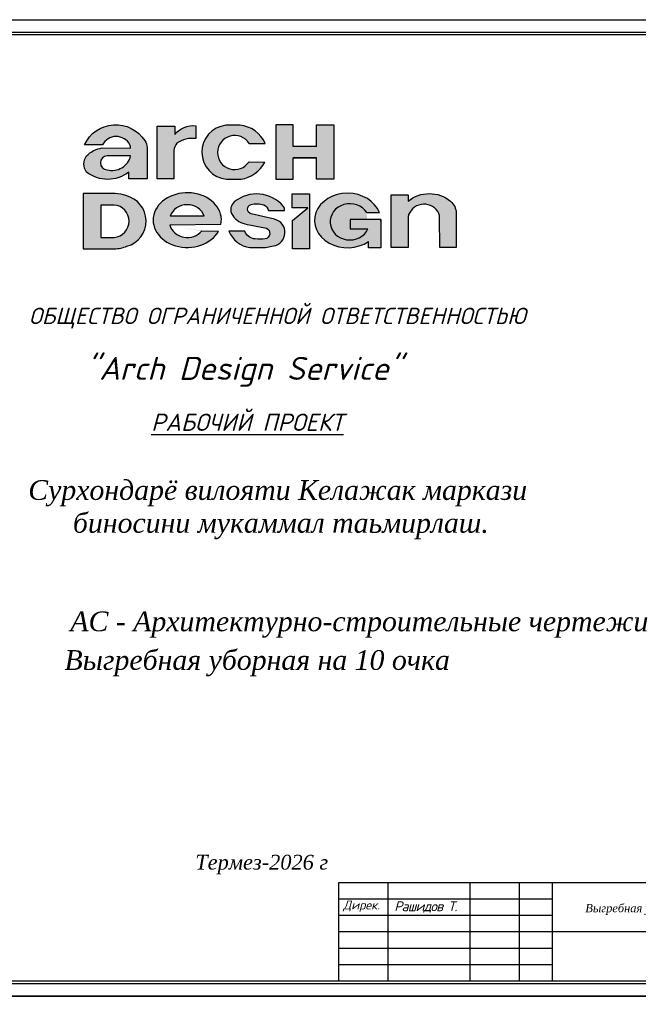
# Model space of a CAD drawing. Header units: millimetres. Extents: x 276090 to 4504742, y 101177 to 478412.
# Tile 37 of 43: x 299964 to 318782, y 279127 to 309077. Entities that reach past the tile are written whole.
import ezdxf

# ---------------------------------------------------------------- set-up
doc = ezdxf.new("R2010")
doc.units = ezdxf.units.MM
doc.header["$LTSCALE"] = 8
doc.layers.add('.', color=7, linetype='Continuous', lineweight=15)
doc.layers.add('7', color=7, linetype='Continuous')
doc.styles.add('LiverpoolStyle', font='txt')

# ---------------------------------------------------------------- blocks, each defined once
blk = doc.blocks.new('BBBBBBBBBBBBBB C V')
at = {"layer": '.'}
h = blk.add_hatch(color=7, dxfattribs=at)
h.dxf.hatch_style = 1
edge = h.paths.add_edge_path()
edge.add_line((1979550.317101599, 1038794.660986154), (1979791.970275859, 1038792.322601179))
edge.add_arc((1979978.846154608, 1038697.721572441), 209.4563169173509, 27.56886957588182, 153.1503788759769, ccw=False)
edge.add_arc((1980043.096920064, 1038747.460804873), 130.2742122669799, 0.40945164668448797, 21.242379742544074, ccw=False)
edge.add_line((1980173.367805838, 1038748.391772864), (1979788.194168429, 1038751.731126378))
edge.add_arc((1979835.385420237, 1038400.173959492), 354.7103830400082, 97.64539274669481, 136.5384864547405)
edge.add_arc((1979721.035111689, 1038535.357400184), 179.7791658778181, 142.7536272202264, 217.4115518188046)
edge.add_arc((1979864.648220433, 1038788.145129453), 461.6081942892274, 231.6501286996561, 308.0718540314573)
edge.add_line((1980149.298556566, 1038424.74959952), (1980149.298556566, 1038335.001311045))
edge.add_line((1980149.298556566, 1038335.001311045), (1980396.252882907, 1038335.001311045))
edge.add_line((1980396.252882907, 1038335.001311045), (1980396.252882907, 1038754.85997764))
edge.add_arc((1980235.129646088, 1038756.588027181), 161.1325032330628, 359.3855253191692, 396.2477047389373)
edge.add_arc((1979973.284992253, 1038601.236226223), 465.096736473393, 32.60661935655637, 155.4252089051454)
edge = h.paths.add_edge_path(flags=16)
edge.add_arc((1979858.172059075, 1038550.094649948), 93.1635192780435, 90.13381292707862, 269.8661870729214, ccw=False)
edge.add_line((1979857.954478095, 1038643.257915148), (1980174.30064153, 1038643.257915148))
edge.add_arc((1979924.312256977, 1038705.979154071), 257.7365830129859, 255.0803880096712, 345.915416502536, ccw=False)
h = blk.add_hatch(color=7, dxfattribs=at)
h.dxf.hatch_style = 1
h.paths.add_polyline_path([(1980800.364061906, 1038816.759129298, -0.18932471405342), (1981055.625006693, 1038878.54686907), (1981055.625006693, 1039051.763904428, 0.2590478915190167), (1980770.330437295, 1038933.299002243), (1980770.330437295, 1039045.001454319), (1980535.064402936, 1039045.001454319), (1980535.064402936, 1038332.074435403), (1980759.870843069, 1038332.074435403), (1980759.870843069, 1038714.863382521, -0.1674994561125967)])
h = blk.add_hatch(color=7, dxfattribs=at)
h.dxf.hatch_style = 1
h.paths.add_polyline_path([(1981995.799959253, 1038811.90748041, 0.280423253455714), (1981649.141715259, 1039058.559240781), (1981462.424905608, 1039058.559240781, 0.8995305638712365), (1981469.675266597, 1038328.778887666), (1981665.490704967, 1038328.778887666, 0.2464924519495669), (1981990.407375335, 1038560.430654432), (1981775.671448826, 1038565.359215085, -3.463875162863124), (1981777.612907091, 1038811.90748041)])
h = blk.add_hatch(color=7, dxfattribs=at)
h.dxf.hatch_style = 1
h.paths.add_polyline_path([(1982688.543442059, 1038618.714392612), (1982688.543442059, 1038330.277808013), (1982922.733930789, 1038330.277808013), (1982922.733930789, 1039064.326449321), (1982688.543442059, 1039064.326449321), (1982688.543442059, 1038770.716339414), (1982372.635850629, 1038770.716339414), (1982372.635850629, 1039064.326449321), (1982138.445361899, 1039064.326449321), (1982138.445361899, 1038330.277808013), (1982372.635850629, 1038330.277808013), (1982372.635850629, 1038618.714392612)])
h = blk.add_hatch(color=7, dxfattribs=at)
h.dxf.hatch_style = 1
h.paths.add_polyline_path([(1980111.23984559, 1038106.518078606, 0.06094001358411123), (1979966.121649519, 1038135.480473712), (1979533.651365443, 1038137.673466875), (1979533.651365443, 1037385.424886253), (1979954.071361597, 1037385.424886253, 0.06342507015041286), (1980124.665429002, 1037420.973184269, 0.7733344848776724)])
h.paths.add_polyline_path([(1979950.719418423, 1037541.239906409), (1979771.757675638, 1037541.239906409), (1979771.757675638, 1037980.079127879), (1979950.719418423, 1037980.079127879, -0.918995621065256)], flags=16)
h = blk.add_hatch(color=7, dxfattribs=at)
h.dxf.hatch_style = 1
edge = h.paths.add_edge_path()
edge.add_ellipse((1980940.235320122, 1037775.684203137), major_axis=(-461.6109572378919, 0), ratio=0.8008128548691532, start_angle=170.7680185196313, end_angle=516.3946933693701)
edge.add_line((1981363.221278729, 1037627.658209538), (1981135.504844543, 1037632.060551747))
edge.add_ellipse((1980939.406906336, 1037761.934291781), major_axis=(-242.0360545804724, 0), ratio=0.9154429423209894, start_angle=373.71071367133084, end_angle=504.115608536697, ccw=False)
edge.add_line((1980704.267713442, 1037709.41776539), (1981395.866969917, 1037716.378209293))
edge = h.paths.add_edge_path(flags=16)
edge.add_ellipse((1980939.406906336, 1037761.934291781), major_axis=(-242.0360545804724, 0), ratio=0.9154429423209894, start_angle=197.6015571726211, end_angle=342.39844282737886, ccw=False)
edge.add_line((1981170.111425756, 1037828.936188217), (1980708.702386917, 1037828.936188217))
h = blk.add_hatch(color=7, dxfattribs=at)
h.dxf.hatch_style = 1
h.paths.add_polyline_path([(1981808.067891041, 1037989.327646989, -0.1447699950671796), (1981971.249804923, 1037983.294813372, -0.2827898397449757), (1982038.365095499, 1037905.513898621), (1982257.381912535, 1037905.513898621, 0.1877264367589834), (1982242.192005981, 1037960.999914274, 0.4076921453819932), (1981574.878493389, 1038021.98384341, 0.1513468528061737), (1981530.518430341, 1037944.561985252), (1981528.851160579, 1037894.282381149, 0.2376132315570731), (1981693.835958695, 1037732.582511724, 0.04809624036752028), (1981804.116034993, 1037707.922663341), (1982011.865264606, 1037665.204068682, -0.7224578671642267), (1981994.895975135, 1037520.33234194, -0.04055653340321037), (1981858.544815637, 1037520.271541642, -0.3016269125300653), (1981718.540513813, 1037625.671008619), (1981503.765538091, 1037625.671008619, 0.2785889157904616), (1981788.725957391, 1037406.532661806), (1981996.901468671, 1037406.532661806), (1982106.697621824, 1037426.404606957, 0.8169537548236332), (1982122.075487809, 1037787.576907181), (1981810.734713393, 1037857.444106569, -0.8192087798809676)])
h = blk.add_hatch(color=7, dxfattribs=at)
h.dxf.hatch_style = 1
h.paths.add_polyline_path([(1982593.75619749, 1038133.254594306), (1982357.832305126, 1038133.254594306), (1982357.832305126, 1037941.401444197), (1982571.778867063, 1037941.017194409), (1982364.445692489, 1037771.644387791), (1982364.445692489, 1037386.051455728), (1982593.75619749, 1037386.051455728)])
h = blk.add_hatch(color=7, dxfattribs=at)
h.dxf.hatch_style = 1
edge = h.paths.add_edge_path()
edge.add_ellipse((1983139.01432232, 1037752.250158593), major_axis=(265.2681882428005, 0), ratio=0.9239815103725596, start_angle=30.699884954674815, end_angle=337.2479667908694, ccw=False)
edge.add_line((1983367.106048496, 1037877.3852858), (1983538.590309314, 1037877.3852858))
edge.add_ellipse((1983109.412452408, 1037770.668185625), major_axis=(-448.3667788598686, 0), ratio=0.8223829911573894, start_angle=196.8231529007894, end_angle=489.1293095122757)
edge.add_line((1983392.364490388, 1037484.636201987), (1983392.364490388, 1037401.636073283))
edge.add_line((1983392.364490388, 1037401.636073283), (1983557.409310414, 1037401.636073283))
edge.add_line((1983557.409310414, 1037401.636073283), (1983557.409310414, 1037785.643317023))
edge.add_line((1983557.409310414, 1037785.643317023), (1983143.899527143, 1037785.643317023))
edge.add_line((1983143.899527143, 1037785.643317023), (1983143.899527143, 1037657.458158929))
edge.add_line((1983143.899527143, 1037657.458158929), (1983383.641262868, 1037657.458158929))
h = blk.add_hatch(color=7, dxfattribs=at)
h.dxf.hatch_style = 1
h.paths.add_polyline_path([(1983926.49646116, 1038029.799665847), (1983926.49646116, 1038115.821423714), (1983699.479757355, 1038115.821423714), (1983699.479757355, 1037404.566410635), (1983928.341248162, 1037404.566410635), (1983928.341248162, 1037798.553988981, -0.07185831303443), (1983934.731868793, 1037850.621566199, -0.6505261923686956), (1984344.560002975, 1037865.339025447, -0.08594632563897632), (1984353.420068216, 1037806.180807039), (1984355.687897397, 1037404.566410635), (1984578.506840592, 1037404.566410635), (1984578.506840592, 1037869.358070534, 0.2148185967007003), (1984503.603528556, 1038028.424735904, 0.3664619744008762)])
at = {"color": 7}
for points in [[(1979791.970275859, 1038792.322601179), (1979550.317101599, 1038794.660986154, -0.5938662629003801), (1980365.07790066, 1038851.862025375, -0.1622430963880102), (1980396.252882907, 1038754.85997764), (1980396.252882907, 1038335.001311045), (1980149.298556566, 1038335.001311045), (1980149.298556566, 1038424.74959952, -0.3463872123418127), (1979578.237932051, 1038426.135085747, -0.3377905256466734), (1979577.92364691, 1038644.167588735, -0.171351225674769), (1979788.194168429, 1038751.731126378), (1980173.367805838, 1038748.391772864, 0.0911519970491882), (1980164.519789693, 1038794.660986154)], [(1980535.064402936, 1039045.001454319), (1980770.330437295, 1039045.001454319), (1980770.330437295, 1038933.299002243, -0.2590478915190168), (1981055.625006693, 1039051.763904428), (1981055.625006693, 1038878.54686907, 0.1893247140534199), (1980800.364061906, 1038816.759129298, 0.1674994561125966), (1980759.870843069, 1038714.863382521), (1980759.870843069, 1038332.074435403), (1980535.064402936, 1038332.074435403), (1980535.064402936, 1039045.001454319)], [(1981462.424905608, 1039058.559240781, 0.8995305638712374), (1981469.675266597, 1038328.778887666), (1981665.490704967, 1038328.778887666, 0.2464924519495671), (1981990.407375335, 1038560.430654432, 0.2974622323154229)], [(1981995.799959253, 1038811.90748041, 0.280423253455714), (1981649.141715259, 1039058.559240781), (1981462.424905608, 1039058.559240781)], [(1980164.519789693, 1038794.660986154, 0.6102918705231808), (1979791.970275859, 1038792.322601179)], [(1980174.30064153, 1038643.257915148), (1979857.954478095, 1038643.257915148, 0.9976672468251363), (1979857.954478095, 1038456.931384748, 0.4184886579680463), (1980174.30064153, 1038643.257915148)], [(1979533.651365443, 1038136.761306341), (1979533.651365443, 1037385.424886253), (1979954.071361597, 1037385.424886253, 0.06342507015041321), (1980124.665429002, 1037420.973184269, 0.7733344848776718), (1980111.23984559, 1038106.518078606, 0.06094001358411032), (1979966.121649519, 1038135.480473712), (1979533.651365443, 1038137.673466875)], [(1982038.365095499, 1037905.513898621), (1982257.381912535, 1037905.513898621, 0.1877264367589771), (1982242.192005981, 1037960.999914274, 0.4076921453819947), (1981574.878493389, 1038021.98384341, 0.1513468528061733), (1981530.518430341, 1037944.561985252), (1981528.851160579, 1037894.282381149, 0.2376132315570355), (1981693.835958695, 1037732.582511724, 0.04809624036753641), (1981804.116034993, 1037707.922663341), (1982011.865264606, 1037665.204068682, -0.7224578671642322), (1981994.895975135, 1037520.33234194, -0.04055653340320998), (1981858.544815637, 1037520.271541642, -0.3016269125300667), (1981718.540513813, 1037625.671008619), (1981503.765538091, 1037625.671008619, 0.2785889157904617), (1981788.725957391, 1037406.532661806), (1981996.901468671, 1037406.532661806), (1982106.697621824, 1037426.404606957, 0.8169537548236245), (1982122.075487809, 1037787.576907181), (1981805.109754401, 1037858.706389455, -0.7505692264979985), (1981802.596667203, 1037987.869705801, -0.1542362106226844), (1981975.97531876, 1037981.659398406, -0.2690724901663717), (1982038.365095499, 1037905.513898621)], [(1983698.494710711, 1038115.821423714), (1983926.49646116, 1038115.821423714), (1983926.49646116, 1038029.799665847, -0.3651113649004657), (1984501.979506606, 1038029.799665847, -0.2174198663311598), (1984578.506840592, 1037869.358070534), (1984578.506840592, 1037404.566410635), (1984355.687897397, 1037404.566410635), (1984353.420068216, 1037806.180807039, 0.08594632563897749), (1984344.560002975, 1037865.339025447, 0.6505261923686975), (1983934.731868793, 1037850.621566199, 0.0718583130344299), (1983928.341248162, 1037798.553988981), (1983928.341248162, 1037404.566410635), (1983699.479757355, 1037404.566410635), (1983699.479757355, 1038115.821423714)], [(1979771.757675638, 1037978.543859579), (1979771.757675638, 1037541.239906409), (1979950.719418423, 1037541.239906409, 0.9189956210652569), (1979950.719418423, 1037980.079127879), (1979771.757675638, 1037980.079127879)]]:
    blk.add_lwpolyline(points, format="xyb", dxfattribs=at)
for points in [[(1982138.445361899, 1039064.326449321), (1982138.445361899, 1038330.277808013), (1982372.635850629, 1038330.277808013), (1982372.635850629, 1038618.714392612), (1982688.543442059, 1038618.714392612)], [(1982372.635850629, 1038770.716339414), (1982372.635850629, 1039064.326449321), (1982138.445361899, 1039064.326449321)], [(1982922.733930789, 1039064.326449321), (1982922.733930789, 1038330.277808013), (1982688.543442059, 1038330.277808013), (1982688.543442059, 1038618.714392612), (1982372.635850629, 1038618.714392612)], [(1982688.543442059, 1038770.716339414), (1982688.543442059, 1039064.326449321), (1982922.733930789, 1039064.326449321)], [(1981777.612907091, 1038811.90748041), (1981995.799959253, 1038811.90748041)], [(1982688.543442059, 1038770.716339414), (1982372.635850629, 1038770.716339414)], [(1981775.671448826, 1038565.359215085), (1981990.407375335, 1038560.430654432)], [(1983367.106048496, 1037877.3852858), (1983538.590309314, 1037877.3852858)], [(1981395.866969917, 1037716.378209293), (1980704.267713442, 1037709.41776539)], [(1981170.111425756, 1037828.936188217), (1980708.702386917, 1037828.936188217)], [(1983557.409310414, 1037785.643317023), (1983143.899527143, 1037785.643317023), (1983143.899527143, 1037657.458158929), (1983383.641262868, 1037657.458158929)], [(1983557.409310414, 1037785.643317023), (1983557.409310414, 1037401.636073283), (1983392.364490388, 1037401.636073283), (1983392.364490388, 1037484.636201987)], [(1981135.504844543, 1037632.060551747), (1981363.221278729, 1037627.658209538)]]:
    blk.add_lwpolyline(points, dxfattribs=at)
blk.add_lwpolyline([(1982357.832305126, 1038133.254594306), (1982593.75619749, 1038133.254594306), (1982593.75619749, 1037386.051455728), (1982364.445692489, 1037386.051455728), (1982364.445692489, 1037771.644387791), (1982571.778867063, 1037941.017194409), (1982357.832305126, 1037941.401444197)], close=True, dxfattribs=at)
blk.add_arc((1981580.933326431, 1038690.174468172), 231.3045259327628, 31.75505420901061, 327.3426067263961, dxfattribs=at)
for centre, major_axis, ratio, start_param, end_param in [((1980940.235320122, 1037775.684203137), (-461.6109572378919, 0), 0.8008128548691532, 2.980464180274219, 9.012787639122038), ((1983109.412452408, 1037770.668185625), (-448.3667788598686, 0), 0.8223829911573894, 3.435212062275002, 8.53691691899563), ((1980939.406906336, 1037761.934291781), (-242.0360545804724, 0), 0.9154429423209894, 3.448797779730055, 5.975980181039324), ((1983139.01432232, 1037752.250158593), (265.2681882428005, 0), 0.9239815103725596, 0.5358140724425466, 5.886087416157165), ((1983109.412452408, 1037770.668185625), (-448.3667788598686, 0), 0.8223829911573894, 9.384153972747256, 9.465401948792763), ((1980939.406906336, 1037761.934291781), (-242.0360545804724, 0), 0.9154429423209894, 6.522482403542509, 8.798477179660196)]:
    blk.add_ellipse(centre, major_axis=major_axis, ratio=ratio, start_param=start_param, end_param=end_param, dxfattribs=at)

msp = doc.modelspace()

# ---------------------------------------------------------------- linework, layer by layer
at = {"color": 0, "linetype": 'ByBlock', "ltscale": 20}
for p, q in [((286610.4463784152, 309076.8561084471), (328610.4463784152, 309076.8561084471)), ((288110.4463784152, 308701.8561084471), (328235.4463784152, 308701.8561084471)), ((288185.446378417, 308626.8561084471), (328160.4463784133, 308626.8561084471)), ((328610.4463784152, 279376.8561084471), (286610.4463784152, 279376.8561084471))]:
    msp.add_line(p, q, dxfattribs=at)
at = {"color": 7}
for p, q in [((328160.4463784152, 282826.8561084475), (309660.4463784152, 282826.8561084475)), ((309660.4463784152, 282826.8561084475), (309660.4463784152, 279826.8561084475)), ((311160.4463784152, 282826.8561084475), (311160.4463784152, 279826.8561084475)), ((313660.4463784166, 282826.8561084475), (313660.4463784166, 279826.8561084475)), ((315160.4463784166, 282826.8561084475), (315160.4463784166, 279826.8561084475)), ((316160.4463784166, 282826.8561084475), (316160.4463784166, 279826.8561084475)), ((316160.4463784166, 282326.8561084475), (309660.4463784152, 282326.8561084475)), ((316160.4463784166, 281826.8561084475), (309660.4463784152, 281826.8561084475)), ((316160.4463784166, 281326.8561084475), (309660.4463784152, 281326.8561084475)), ((328160.4463784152, 281326.8561084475), (316160.4463784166, 281326.8561084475)), ((316160.4463784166, 280826.8561084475), (309660.4463784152, 280826.8561084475)), ((316160.4463784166, 280326.8561084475), (309660.4463784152, 280326.8561084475))]:
    msp.add_line(p, q, dxfattribs=at)
at = {"color": 0, "linetype": 'ByBlock', "ltscale": 20}
for points in [[(328235.4463784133, 308701.8561084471), (328235.4463784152, 279751.8561084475), (288110.4463784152, 279751.8561084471)], [(328160.4463784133, 308626.8561084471), (328160.4463784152, 279826.8561084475), (288185.4463784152, 279826.8561084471)]]:
    msp.add_lwpolyline(points, dxfattribs=at)
at = {"lineweight": -3}
msp.add_lwpolyline([(286610.4463784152, 249676.8561084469), (286610.4463784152, 279376.8561084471), (328610.4463784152, 279376.8561084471), (328610.4463784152, 249676.8561084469)], close=True, dxfattribs=at)

# ---------------------------------------------------------------- block references
at = {"color": 7, "xscale": 2.2486006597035, "yscale": 2.2486006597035, "zscale": 2.2486006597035}
msp.add_blockref('BBBBBBBBBBBBBB C V', (-4149281.849789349, -2030562.564014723), dxfattribs=at)

# ---------------------------------------------------------------- texts
at = {"color": 7}
for s, insert, char_height, width, attachment_point in [('{\\fISOCPEUR|b0|i1|c204|p34;ОБЩЕСТВО ОГРАНИЧЕННОЙ ОТВЕТСТВЕННОСТЬЮ}', (300246.5701532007, 299997.8954804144), 500, 17350.52969514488, 4), ('{\\fISOCPEUR|b1|i1|c204|p34;\\LРАБОЧИЙ ПРОЕКТ }', (303963.3955302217, 297093.7615768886), 525, 6027.784125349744, 1), ('{\\fTimes New Roman|b0|i1|c204|p18;\\C256;Выгребная уборная на \\fTimes New Roman|b0|i1|c0|p18;10\\fTimes New Roman|b0|i1|c204|p18; очка}', (307188.6669521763, 289501.2412082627), 600, 19123.90809733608, 5), ('\\pt2250;{\\fTimes New Roman|b0|i1|c204|p18;Термез\\fTimes New Roman|b0|i1|c238|p18;-20\\fTimes New Roman|b0|i1|c204|p18;26 г }', (307325.8809438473, 283376.0289311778), 450, 5164.998820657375, 5)]:
    msp.add_mtext(s, dxfattribs=dict(at, insert=insert, char_height=char_height, width=width, attachment_point=attachment_point))
at = {"color": 0, "insert": (306785.6226663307, 298365.6218246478), "char_height": 700, "width": 13331.58908878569, "attachment_point": 5}
msp.add_mtext('{\\fISOCPEUR|b0|i1|c204|p34;"Arch Design Service" }', dxfattribs=at)
at = {"lineweight": 25, "ltscale": 25, "insert": (310295.784597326, 291075.1203114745), "char_height": 600, "width": 23064.81799534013, "attachment_point": 2}
msp.add_mtext('{\\fTimes New Roman|b0|i1|c204|p18;АС - Архитектурно-строительные чертежи}', dxfattribs=at)
at = {"color": 0, "insert": (309803.9869545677, 282281.2770634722), "char_height": 270.0000000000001, "attachment_point": 1}
msp.add_mtext('{\\fISOCPEUR|b0|i1|c204|p34;Дирек.}', dxfattribs=at)
at = {"color": 0, "insert": (311357.7972549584, 282259.5199284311), "char_height": 300, "attachment_point": 1, "style": 'LiverpoolStyle'}
msp.add_mtext('{\\fISOCPEUR|b0|i1|c204|p34;\\T0.9;Рашидов Т.}', dxfattribs=at)
at = {"layer": '7', "lineweight": 25, "attachment_point": 1}
for s, insert, char_height, width in [('\\pi7011.30194;{\\fTimes New Roman|b0|i1|c204|p18;Сурхондарё вилояти Келажак маркази\\fTimes New Roman|b0|i1|c0|p18;\\P\\pi8144.68334;\\fTimes New Roman|b0|i1|c204|p18; биносини мукаммал таьмирлаш.}', (293212.6427505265, 295070.274912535), 600, 28772.56784031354), ('{\\fTimes New Roman|b0|i1|c204|p18;Выгребная уборная на \\fTimes New Roman|b0|i1|c0|p18;10 \\fTimes New Roman|b0|i1|c204|p18;очка}', (317169.0630858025, 282178.2338939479), 250, 11970)]:
    msp.add_mtext(s, dxfattribs=dict(at, insert=insert, char_height=char_height, width=width))

doc.saveas('drawing.dxf')
